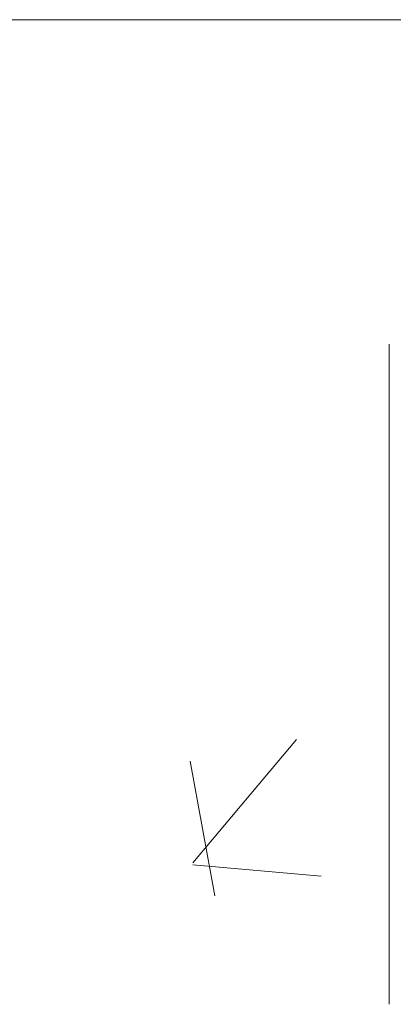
# Model space of a CAD drawing. Header units: feet. Extents: x 8 to 127, y 6 to 90.
# Tile 107 of 256: x 39.3251 to 39.3693, y 50.2837 to 50.4. Entities that reach past the tile are written whole.
import ezdxf

# ---------------------------------------------------------------- set-up
doc = ezdxf.new("R2010")
doc.units = ezdxf.units.FT
doc.header["$MEASUREMENT"] = 0
for name, color, linetype in [('MOBILARIO', 8, 'Continuous'), ('MOBILIÁRIO2', 250, 'Continuous'), ('NO ESPESSURA', 250, 'Continuous')]:
    doc.layers.add(name, color=color, linetype=linetype)

msp = doc.modelspace()

# ---------------------------------------------------------------- linework, layer by layer
at = {"layer": 'MOBILARIO', "lineweight": 5}
msp.add_line((39.36877, 50.36168), (39.36877, 50.28368), dxfattribs=at)
msp.add_line((39.36877, 50.36168), (39.36877, 50.28368), dxfattribs=at)
at = {"layer": 'MOBILIÁRIO2', "lineweight": 5}
msp.add_line((38.29022, 50.40004), (39.79022, 50.40004), dxfattribs=at)
at = {"layer": 'NO ESPESSURA', "linetype": 'Continuous', "lineweight": 5}
for p, q in [((39.3456, 50.30038), (39.35785, 50.31497)), ((39.3482, 50.2965), (39.34526, 50.31243)), ((39.34558, 50.30016), (39.36076, 50.29883))]:
    msp.add_line(p, q, dxfattribs=at)

doc.saveas('drawing.dxf')
